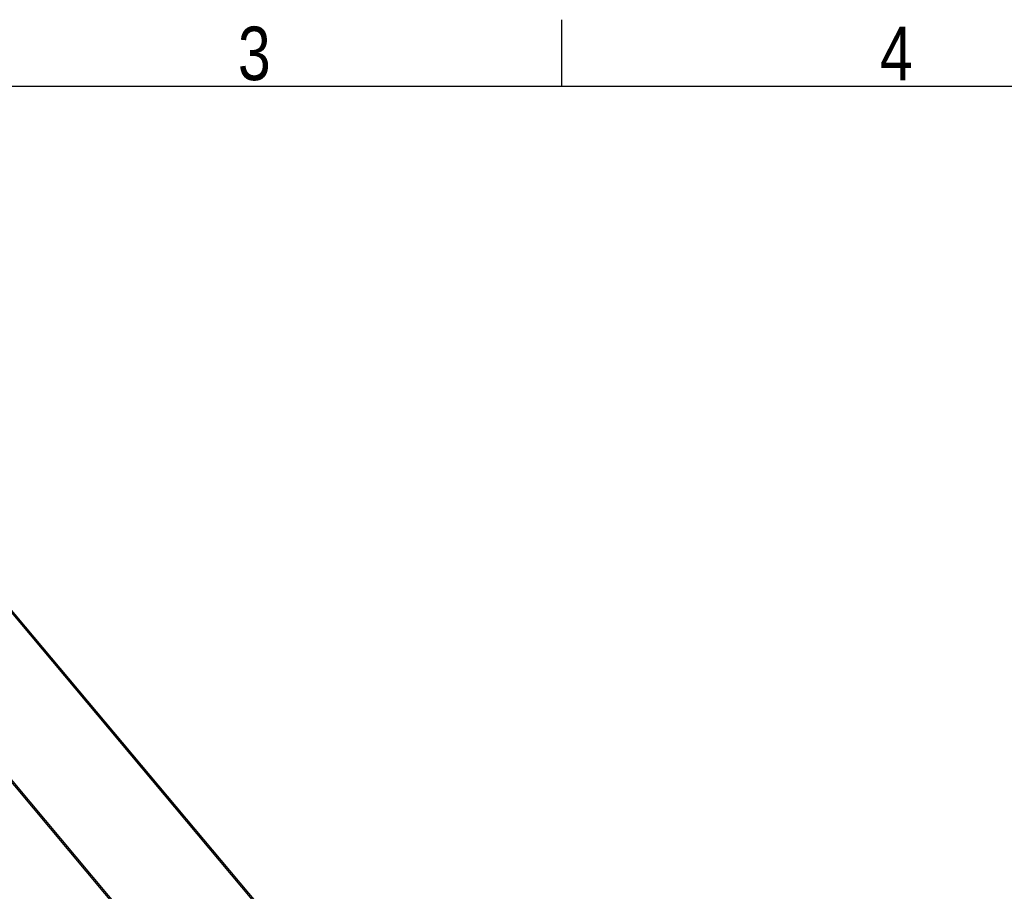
# Model space of a CAD drawing. Header units: millimetres. Extents: x 0 to 420, y 0 to 297.
# Tile 38 of 64: x 116 to 192, y 230 to 297. Entities that reach past the tile are written whole.
import ezdxf

# ---------------------------------------------------------------- set-up
doc = ezdxf.new("R2010")
doc.units = ezdxf.units.MM
doc.layers.add('CARTIGLIO', color=140, linetype='Continuous')
doc.styles.add('SLDTEXTSTYLE2', font='TXT', dxfattribs={"width": 0.821468})

msp = doc.modelspace()

# ---------------------------------------------------------------- linework, layer by layer
at = {"color": 7, "linetype": 'Continuous', "lineweight": 25}
for p, q in [((103.58012, 265.64674), (180.36223, 174.14138)), ((103.66727, 265.71986), (180.44938, 174.21451)), ((97.13118, 260.23543), (138.23405, 211.25093)), ((97.21832, 260.30855), (138.23405, 211.42791))]:
    msp.add_line(p, q, dxfattribs=at)
at = {"layer": 'CARTIGLIO', "linetype": 'Continuous'}
for p, q in [((158.2616, 291.82257), (158.2616, 296.99679)), ((414.8274, 291.82257), (5.18012, 291.82257))]:
    msp.add_line(p, q, dxfattribs=at)

# ---------------------------------------------------------------- texts
at = {"layer": 'CARTIGLIO', "char_height": 4.13937, "attachment_point": 2, "style": 'SLDTEXTSTYLE2'}
for s, insert in [('3', (134.49186, 296.46286)), ('4', (184.08902, 296.46286))]:
    msp.add_mtext(s, dxfattribs=dict(at, insert=insert))

doc.saveas('drawing.dxf')
